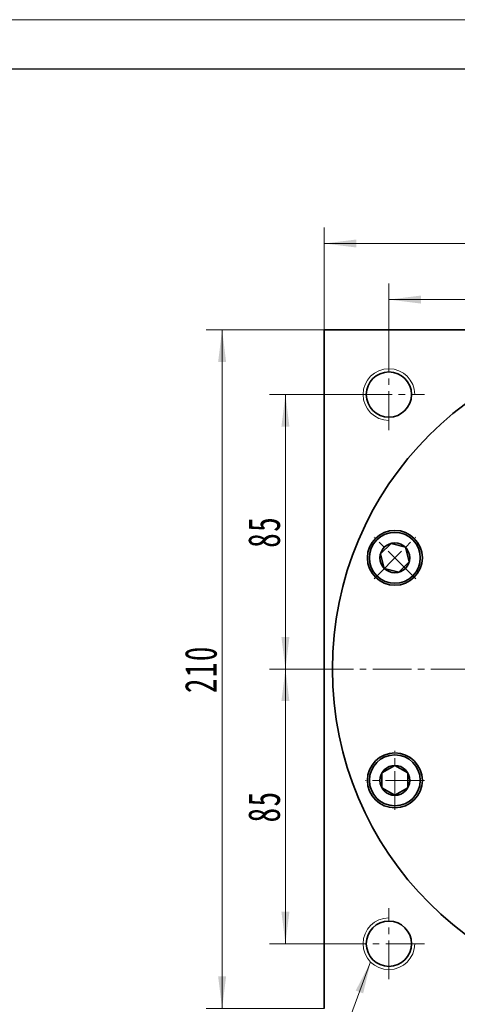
# Model space of a CAD drawing. Header units: millimetres. Extents: x 1839 to 3132, y 2356 to 3265.
# Tile 5 of 7: x 2496 to 2631, y 2960 to 3265. Entities that reach past the tile are written whole.
import ezdxf

# ---------------------------------------------------------------- set-up
doc = ezdxf.new("R2010")
doc.units = ezdxf.units.MM
doc.set_wipeout_variables(frame=1)
doc.linetypes.add('点画线', pattern=[18, 12, -2, 2, -2])
doc.layers.get('0').update_dxf_attribs({"lineweight": 35})
for name, color, linetype, lineweight in [('中心线层', 1, '点画线', 18), ('图框_外框线', 7, 'Continuous', 18), ('尺寸线层', 3, 'Continuous', 18), ('粗实线层', 7, 'Continuous', 35)]:
    doc.layers.add(name, color=color, linetype=linetype, lineweight=lineweight)
doc.styles.add('标准', font='txt', dxfattribs={"width": 0.667})
doc.dimstyles.new('a4-1-1.5', dxfattribs={"dimtxt": 4.5, "dimasz": 4.5, "dimexe": 2.25, "dimexo": 0, "dimgap": 0.75, "dimtad": 1, "dimdec": 3, "dimdsep": 46, "dimtxsty": '标准', "dimblk": '_CAXARROW', "dimcen": 0, "dimdle": 9, "dimazin": 2, "dimtfac": 0.707107, "dimtdec": 3, "dimtix": 1, "dimtmove": 2, "dimatfit": 3, "dimfxl": 0, "dimfrac": 2, "dimtolj": 1, "dimarcsym": 0})

# ---------------------------------------------------------------- blocks, each defined once
blk = doc.blocks.new('*X19')
at = {"layer": '尺寸线层', "linetype": 'Continuous'}
blk.add_hatch(color=0, dxfattribs=at).paths.add_polyline_path([(36.94, 58.02), (34.64, 48.31), (32.32, 49.17)], flags=0)
at = {"layer": '尺寸线层', "color": 0, "linetype": 'Continuous'}
blk.add_line((36.94, 58.02), (15.29, 0), dxfattribs=at)
at = {"layer": '尺寸线层', "color": 0}
for p, q in [((0, 22.2), (-28.12, 22.2)), ((0, 0), (0, 22.2)), ((0, 0), (-28.12, 0)), ((15.29, 0), (0, 0))]:
    blk.add_line(p, q, dxfattribs=at)
at = {"layer": '尺寸线层', "color": 0, "insert": (-4.95, 1.98), "char_height": 9.9, "width": 46.3445, "attachment_point": 9, "line_spacing_factor": 1.15057, "style": '标准'}
blk.add_mtext('\\T1.1;4-M16\\P5个面', dxfattribs=at)
blk = doc.blocks.new('*X20')
at = {"layer": '尺寸线层', "linetype": 'Continuous'}
for points in [[(2589.96, 3195.96), (2599.86, 3197.2), (2599.86, 3194.73)], [(2799.96, 3195.96), (2790.06, 3197.2), (2790.06, 3194.73)]]:
    blk.add_hatch(color=0, dxfattribs=at).paths.add_polyline_path(points, flags=0)
at = {"layer": '尺寸线层', "color": 0, "linetype": 'Continuous'}
for p, q in [((2589.96, 3169.21), (2589.96, 3200.91)), ((2799.96, 3169.21), (2799.96, 3200.91)), ((2589.96, 3195.96), (2799.96, 3195.96))]:
    blk.add_line(p, q, dxfattribs=at)
at = {"layer": '尺寸线层', "color": 0, "insert": (2694.96, 3202.51), "char_height": 9.9, "width": 26.7416, "attachment_point": 5, "line_spacing_factor": 1.15057, "style": '标准'}
blk.add_mtext('\\T1.1;210', dxfattribs=at)
blk = doc.blocks.new('_CAXARROW')
blk.add_hatch(color=0).paths.add_polyline_path([(0, 0), (-1, 0.125), (-1, -0.125)], flags=0)
blk = doc.blocks.new('*X21')
at = {"layer": '尺寸线层', "linetype": 'Continuous'}
for points in [[(2558.34, 3169.21), (2557.11, 3159.31), (2559.58, 3159.31)], [(2558.34, 2959.21), (2557.11, 2969.11), (2559.58, 2969.11)]]:
    blk.add_hatch(color=0, dxfattribs=at).paths.add_polyline_path(points, flags=0)
at = {"layer": '尺寸线层', "color": 0, "linetype": 'Continuous'}
for p, q in [((2589.96, 3169.21), (2553.39, 3169.21)), ((2558.34, 2959.21), (2558.34, 3169.21)), ((2589.96, 2959.21), (2553.39, 2959.21))]:
    blk.add_line(p, q, dxfattribs=at)
at = {"layer": '尺寸线层', "color": 0, "insert": (2551.8, 3064.21), "char_height": 9.9, "width": 26.7416, "attachment_point": 5, "rotation": 90, "line_spacing_factor": 1.15057, "style": '标准'}
blk.add_mtext('\\T1.1;210', dxfattribs=at)
blk = doc.blocks.new('*X22')
at = {"layer": '尺寸线层', "linetype": 'Continuous'}
for points in [[(2609.96, 3178.6), (2619.86, 3179.84), (2619.86, 3177.36)], [(2694.96, 3178.6), (2685.06, 3179.84), (2685.06, 3177.36)]]:
    blk.add_hatch(color=0, dxfattribs=at).paths.add_polyline_path(points, flags=0)
at = {"layer": '尺寸线层', "color": 0, "linetype": 'Continuous'}
for p, q in [((2609.96, 3160.21), (2609.96, 3183.55)), ((2694.96, 3177.32), (2694.96, 3183.55)), ((2609.96, 3178.6), (2694.96, 3178.6))]:
    blk.add_line(p, q, dxfattribs=at)
at = {"layer": '尺寸线层', "color": 0, "insert": (2652.46, 3185.15), "char_height": 9.9, "width": 19.8, "attachment_point": 5, "line_spacing_factor": 1.15057, "style": '标准'}
blk.add_mtext('\\T1.1;85', dxfattribs=at)
blk = doc.blocks.new('*X24')
at = {"layer": '尺寸线层', "linetype": 'Continuous'}
for points in [[(2577.94, 3149.21), (2576.7, 3139.31), (2579.17, 3139.31)], [(2577.94, 3064.21), (2576.7, 3074.11), (2579.17, 3074.11)]]:
    blk.add_hatch(color=0, dxfattribs=at).paths.add_polyline_path(points, flags=0)
at = {"layer": '尺寸线层', "color": 0, "linetype": 'Continuous'}
for p, q in [((2598.96, 3149.21), (2572.99, 3149.21)), ((2577.94, 3064.21), (2577.94, 3149.21)), ((2586.96, 3064.21), (2572.99, 3064.21))]:
    blk.add_line(p, q, dxfattribs=at)
at = {"layer": '尺寸线层', "color": 0, "insert": (2571.39, 3106.71), "char_height": 9.9, "width": 19.8, "attachment_point": 5, "rotation": 90, "line_spacing_factor": 1.15057, "style": '标准'}
blk.add_mtext('\\T1.1;85', dxfattribs=at)
blk = doc.blocks.new('*X25')
at = {"layer": '尺寸线层', "linetype": 'Continuous'}
for points in [[(2577.94, 3064.21), (2579.17, 3054.31), (2576.7, 3054.31)], [(2577.94, 2979.21), (2579.17, 2989.11), (2576.7, 2989.11)]]:
    blk.add_hatch(color=0, dxfattribs=at).paths.add_polyline_path(points, flags=0)
at = {"layer": '尺寸线层', "color": 0, "linetype": 'Continuous'}
for p, q in [((2586.96, 3064.21), (2572.99, 3064.21)), ((2577.94, 3064.21), (2577.94, 2979.21)), ((2598.96, 2979.21), (2572.99, 2979.21))]:
    blk.add_line(p, q, dxfattribs=at)
at = {"layer": '尺寸线层', "color": 0, "insert": (2571.39, 3021.71), "char_height": 9.9, "width": 19.8, "attachment_point": 5, "rotation": 90, "line_spacing_factor": 1.15057, "style": '标准'}
blk.add_mtext('\\T1.1;85', dxfattribs=at)
blk = doc.blocks.new('*X30')
at = {"layer": '中心线层', "linetype": '点画线', "lineweight": 18}
for p, q in [((0, -9.12), (0, 9.12)), ((-9.12, 0), (9.12, 0))]:
    blk.add_line(p, q, dxfattribs=at)
at = {"layer": '粗实线层'}
for p, q in [((-4.62, 0), (-2.31, 4)), ((-2.31, 4), (2.31, 4)), ((4.62, 0), (2.31, 4)), ((4.62, 0), (2.31, 4)), ((-4.62, 0), (-2.31, -4)), ((4.62, 0), (2.31, -4)), ((-2.31, -4), (2.31, -4))]:
    blk.add_line(p, q, dxfattribs=at)
blk.add_circle((0, 0), 4.62, dxfattribs=at)
for start, end in [(0, 180), (180, 360)]:
    blk.add_arc((0, 0), 7.87, start, end, dxfattribs=at)

msp = doc.modelspace()

# ---------------------------------------------------------------- linework, layer by layer
at = {"layer": '中心线层'}
for p, q in [((2609.9647, 3138.2124), (2609.9647, 3160.2124)), ((2598.9647, 3149.2124), (2620.9647, 3149.2124)), ((2586.9647, 3064.2124), (2802.9647, 3064.2124)), ((2609.9647, 2968.2124), (2609.9647, 2990.2124)), ((2620.9647, 2979.2124), (2598.9647, 2979.2124))]:
    msp.add_line(p, q, dxfattribs=at)
at = {"layer": '粗实线层'}
for p, q in [((2589.9647, 2959.2124), (2589.9647, 3169.2124)), ((2589.9647, 3169.2124), (2799.9647, 3169.2124))]:
    msp.add_line(p, q, dxfattribs=at)
for centre, radius in [((2694.9647, 3064.2124), 102.5), ((2609.9647, 3149.2124), 7), ((2611.8155, 3098.6539), 8.5), ((2611.8155, 3029.7709), 8.5), ((2609.9647, 2979.2124), 7)]:
    msp.add_circle(centre, radius, dxfattribs=at)
at = {"layer": '粗实线层', "lineweight": 18}
for centre, start, end in [((2609.9647, 3149.2124), 360, 270), ((2609.9647, 2979.2124), 90, 0)]:
    msp.add_arc(centre, 8, start, end, dxfattribs=at)

# ---------------------------------------------------------------- block references
at = {"layer": '尺寸线层'}
msp.add_blockref('*X19', (2567.3662, 2915.5394), dxfattribs=at)

# ---------------------------------------------------------------- dimensions: what is measured, and where the dimension line sits
for base, p1, p2, picture, middle in [((2799.9647, 3195.964), (2589.9647, 3169.2124), (2799.9647, 3169.2124), '*X20', (2694.9647, 3202.5104)), ((2694.9647, 3178.5986), (2609.9647, 3160.2124), (2694.9647, 3177.3211), '*X22', (2652.4647, 3185.145))]:
    dim = msp.add_linear_dim(base=base, p1=p1, p2=p2, dimstyle='a4-1-1.5', override={"dimsah": 1, "dimtfill": 1, "dimtzin": 8}, dxfattribs=at)
    dim.commit()
    dim.dimension.update_dxf_attribs({"geometry": picture, "text_midpoint": middle})
for base, p1, p2, angle, picture, middle in [((2558.3428, 3169.2124), (2589.9647, 2959.2124), (2589.9647, 3169.2124), 90, '*X21', (2551.7963, 3064.2124)), ((2577.9371, 3149.2124), (2586.9647, 3064.2124), (2598.9647, 3149.2124), 90, '*X24', (2571.3906, 3106.7124)), ((2577.9371, 2979.2124), (2586.9647, 3064.2124), (2598.9647, 2979.2124), 270, '*X25', (2571.3906, 3021.7124))]:
    dim = msp.add_linear_dim(base=base, p1=p1, p2=p2, angle=angle, dimstyle='a4-1-1.5', override={"dimsah": 1, "dimtfill": 1, "dimtzin": 8}, dxfattribs=at)
    dim.commit()
    dim.dimension.update_dxf_attribs({"geometry": picture, "text_midpoint": middle})

# ---------------------------------------------------------------- next in the draw order: wipeouts: each hides what was drawn before it
for points in [[(2617.3769, 3104.2153), (2617.3484, 3104.2437), (2617.3197, 3104.272), (2617.2909, 3104.3001), (2617.2619, 3104.328), (2617.2328, 3104.3558), (2617.2036, 3104.3834), (2617.1742, 3104.4109), (2617.1446, 3104.4383), (2617.115, 3104.4655), (2617.0852, 3104.4925), (2617.0552, 3104.5194), (2617.0251, 3104.5461), (2616.9949, 3104.5727), (2616.9646, 3104.5992), (2616.9341, 3104.6254), (2616.9034, 3104.6515), (2616.8727, 3104.6775), (2616.8418, 3104.7033), (2616.8108, 3104.7289), (2616.7796, 3104.7544), (2616.7483, 3104.7797), (2616.7169, 3104.8049), (2616.6854, 3104.8299), (2616.6537, 3104.8547), (2616.6219, 3104.8794), (2616.59, 3104.9039), (2616.558, 3104.9283), (2616.5258, 3104.9525), (2616.4935, 3104.9765), (2616.4611, 3105.0003), (2616.4611, 3105.0003), (2616.1562, 3105.2126), (2615.8416, 3105.4103), (2615.5181, 3105.5929), (2615.1862, 3105.76), (2614.8469, 3105.9113), (2614.5008, 3106.0463), (2614.1487, 3106.1649), (2613.7914, 3106.2667), (2613.4296, 3106.3515), (2613.0643, 3106.4192), (2612.6962, 3106.4695), (2612.3261, 3106.5024), (2611.9549, 3106.5177), (2611.5834, 3106.5155), (2611.2124, 3106.4958), (2610.8427, 3106.4586), (2610.4753, 3106.4039), (2610.1108, 3106.332), (2609.7501, 3106.2429), (2609.394, 3106.1369), (2609.0433, 3106.0142), (2608.6988, 3105.8751), (2608.3613, 3105.7198), (2608.0314, 3105.5488), (2607.71, 3105.3624), (2607.3978, 3105.161), (2607.0954, 3104.9451), (2606.8036, 3104.7152), (2606.523, 3104.4718), (2606.2541, 3104.2153), (2606.2541, 3104.2153), (2605.9977, 3103.9465), (2605.7542, 3103.6658), (2605.5243, 3103.374), (2605.3084, 3103.0716), (2605.107, 3102.7594), (2604.9207, 3102.438), (2604.7496, 3102.1082), (2604.5944, 3101.7706), (2604.4553, 3101.4262), (2604.3326, 3101.0755), (2604.2266, 3100.7194), (2604.1375, 3100.3587), (2604.0655, 3099.9942), (2604.0109, 3099.6267), (2603.9737, 3099.257), (2603.9539, 3098.886), (2603.9517, 3098.5145), (2603.9671, 3098.1433), (2604, 3097.7732), (2604.0503, 3097.4051), (2604.1179, 3097.0398), (2604.2027, 3096.6781), (2604.3045, 3096.3208), (2604.4231, 3095.9687), (2604.5582, 3095.6226), (2604.7094, 3095.2832), (2604.8765, 3094.9514), (2605.0591, 3094.6278), (2605.2568, 3094.3132), (2605.4691, 3094.0084), (2605.4691, 3094.0084), (2605.493, 3093.9759), (2605.517, 3093.9436), (2605.5412, 3093.9115), (2605.5655, 3093.8794), (2605.59, 3093.8475), (2605.6147, 3093.8157), (2605.6396, 3093.7841), (2605.6646, 3093.7525), (2605.6897, 3093.7211), (2605.715, 3093.6898), (2605.7405, 3093.6587), (2605.7662, 3093.6277), (2605.792, 3093.5968), (2605.8179, 3093.566), (2605.844, 3093.5354), (2605.8703, 3093.5049), (2605.8967, 3093.4745), (2605.9233, 3093.4443), (2605.95, 3093.4142), (2605.9769, 3093.3843), (2606.004, 3093.3545), (2606.0312, 3093.3248), (2606.0585, 3093.2953), (2606.086, 3093.2659), (2606.1137, 3093.2366), (2606.1415, 3093.2075), (2606.1694, 3093.1786), (2606.1975, 3093.1498), (2606.2257, 3093.1211), (2606.2541, 3093.0926), (2606.2541, 3093.0926), (2606.5528, 3092.8091), (2606.8659, 3092.5417), (2607.1926, 3092.291), (2607.5319, 3092.0578), (2607.883, 3091.8427), (2608.2449, 3091.6462), (2608.6165, 3091.4689), (2608.9969, 3091.3113), (2609.3851, 3091.1739), (2609.7799, 3091.0569), (2610.1803, 3090.9608), (2610.5851, 3090.8858), (2610.9934, 3090.832), (2611.4039, 3090.7997), (2611.8155, 3090.7889), (2612.2271, 3090.7997), (2612.6376, 3090.832), (2613.0459, 3090.8858), (2613.4507, 3090.9608), (2613.8511, 3091.0569), (2614.2459, 3091.1739), (2614.6341, 3091.3113), (2615.0145, 3091.4689), (2615.3861, 3091.6462), (2615.748, 3091.8427), (2616.0991, 3092.0578), (2616.4384, 3092.291), (2616.7651, 3092.5417), (2617.0782, 3092.8091), (2617.3769, 3093.0926), (2617.3769, 3093.0926), (2617.6603, 3093.3912), (2617.9278, 3093.7043), (2618.1784, 3094.031), (2618.4116, 3094.3704), (2618.6268, 3094.7214), (2618.8233, 3095.0833), (2619.0005, 3095.455), (2619.1581, 3095.8354), (2619.2956, 3096.2235), (2619.4125, 3096.6183), (2619.5086, 3097.0187), (2619.5837, 3097.4236), (2619.6374, 3097.8318), (2619.6697, 3098.2423), (2619.6805, 3098.6539), (2619.6697, 3099.0656), (2619.6374, 3099.4761), (2619.5837, 3099.8843), (2619.5086, 3100.2892), (2619.4125, 3100.6896), (2619.2956, 3101.0844), (2619.1581, 3101.4725), (2619.0005, 3101.8529), (2618.8233, 3102.2246), (2618.6268, 3102.5864), (2618.4116, 3102.9375), (2618.1784, 3103.2769), (2617.9278, 3103.6036), (2617.6603, 3103.9167)], [(2611.8155, 3037.6359), (2611.7753, 3037.6358), (2611.735, 3037.6355), (2611.6948, 3037.635), (2611.6545, 3037.6343), (2611.6143, 3037.6334), (2611.5741, 3037.6322), (2611.5338, 3037.6309), (2611.4936, 3037.6293), (2611.4534, 3037.6276), (2611.4132, 3037.6256), (2611.373, 3037.6235), (2611.3329, 3037.6211), (2611.2927, 3037.6185), (2611.2525, 3037.6158), (2611.2124, 3037.6128), (2611.1723, 3037.6096), (2611.1322, 3037.6062), (2611.0921, 3037.6026), (2611.052, 3037.5988), (2611.012, 3037.5948), (2610.972, 3037.5906), (2610.932, 3037.5861), (2610.892, 3037.5815), (2610.852, 3037.5767), (2610.8121, 3037.5717), (2610.7722, 3037.5664), (2610.7323, 3037.561), (2610.6925, 3037.5553), (2610.6526, 3037.5495), (2610.6129, 3037.5434), (2610.6129, 3037.5434), (2610.2471, 3037.478), (2609.8849, 3037.3953), (2609.527, 3037.2956), (2609.1742, 3037.1792), (2608.8273, 3037.0462), (2608.4871, 3036.8969), (2608.1543, 3036.7318), (2607.8296, 3036.5511), (2607.5139, 3036.3553), (2607.2077, 3036.1448), (2606.9118, 3035.9201), (2606.6269, 3035.6817), (2606.3536, 3035.43), (2606.0924, 3035.1658), (2605.844, 3034.8895), (2605.609, 3034.6018), (2605.3878, 3034.3033), (2605.1809, 3033.9947), (2604.9888, 3033.6766), (2604.812, 3033.3499), (2604.6508, 3033.0152), (2604.5056, 3032.6732), (2604.3767, 3032.3247), (2604.2644, 3031.9706), (2604.1689, 3031.6115), (2604.0905, 3031.2484), (2604.0294, 3030.8819), (2603.9856, 3030.513), (2603.9593, 3030.1424), (2603.9505, 3029.7709), (2603.9505, 3029.7709), (2603.9593, 3029.3995), (2603.9856, 3029.0289), (2604.0294, 3028.66), (2604.0905, 3028.2935), (2604.1689, 3027.9303), (2604.2644, 3027.5713), (2604.3767, 3027.2171), (2604.5056, 3026.8687), (2604.6508, 3026.5267), (2604.812, 3026.192), (2604.9888, 3025.8652), (2605.1809, 3025.5472), (2605.3878, 3025.2386), (2605.609, 3024.9401), (2605.844, 3024.6524), (2606.0924, 3024.3761), (2606.3536, 3024.1118), (2606.6269, 3023.8602), (2606.9118, 3023.6218), (2607.2077, 3023.397), (2607.5139, 3023.1865), (2607.8296, 3022.9907), (2608.1543, 3022.8101), (2608.4871, 3022.6449), (2608.8273, 3022.4957), (2609.1742, 3022.3627), (2609.527, 3022.2462), (2609.8849, 3022.1466), (2610.2471, 3022.0639), (2610.6129, 3021.9984), (2610.6129, 3021.9984), (2610.6526, 3021.9924), (2610.6925, 3021.9865), (2610.7323, 3021.9809), (2610.7722, 3021.9754), (2610.8121, 3021.9702), (2610.852, 3021.9652), (2610.892, 3021.9603), (2610.932, 3021.9557), (2610.972, 3021.9513), (2611.012, 3021.9471), (2611.052, 3021.9431), (2611.0921, 3021.9393), (2611.1322, 3021.9357), (2611.1723, 3021.9323), (2611.2124, 3021.9291), (2611.2525, 3021.9261), (2611.2927, 3021.9233), (2611.3329, 3021.9208), (2611.373, 3021.9184), (2611.4132, 3021.9162), (2611.4534, 3021.9143), (2611.4936, 3021.9125), (2611.5338, 3021.911), (2611.5741, 3021.9096), (2611.6143, 3021.9085), (2611.6545, 3021.9076), (2611.6948, 3021.9069), (2611.735, 3021.9063), (2611.7753, 3021.906), (2611.8155, 3021.9059), (2611.8155, 3021.9059), (2612.2271, 3021.9167), (2612.6376, 3021.949), (2613.0459, 3022.0028), (2613.4507, 3022.0778), (2613.8511, 3022.1739), (2614.2459, 3022.2909), (2614.6341, 3022.4283), (2615.0145, 3022.5859), (2615.3861, 3022.7632), (2615.748, 3022.9596), (2616.0991, 3023.1748), (2616.4384, 3023.408), (2616.7651, 3023.6587), (2617.0782, 3023.9261), (2617.3769, 3024.2095), (2617.6603, 3024.5082), (2617.9278, 3024.8213), (2618.1784, 3025.148), (2618.4116, 3025.4873), (2618.6268, 3025.8384), (2618.8233, 3026.2003), (2619.0005, 3026.5719), (2619.1581, 3026.9524), (2619.2956, 3027.3405), (2619.4125, 3027.7353), (2619.5086, 3028.1357), (2619.5837, 3028.5406), (2619.6374, 3028.9488), (2619.6697, 3029.3593), (2619.6805, 3029.7709), (2619.6805, 3029.7709), (2619.6697, 3030.1826), (2619.6374, 3030.593), (2619.5837, 3031.0013), (2619.5086, 3031.4062), (2619.4125, 3031.8065), (2619.2956, 3032.2013), (2619.1581, 3032.5895), (2619.0005, 3032.9699), (2618.8233, 3033.3416), (2618.6268, 3033.7034), (2618.4116, 3034.0545), (2618.1784, 3034.3939), (2617.9278, 3034.7205), (2617.6603, 3035.0336), (2617.3769, 3035.3323), (2617.0782, 3035.6158), (2616.7651, 3035.8832), (2616.4384, 3036.1338), (2616.0991, 3036.3671), (2615.748, 3036.5822), (2615.3861, 3036.7787), (2615.0145, 3036.956), (2614.6341, 3037.1135), (2614.2459, 3037.251), (2613.8511, 3037.3679), (2613.4507, 3037.4641), (2613.0459, 3037.5391), (2612.6376, 3037.5928), (2612.2271, 3037.6251)]]:
    msp.add_wipeout(points).dxf.layer = '粗实线层'

# ---------------------------------------------------------------- next in the draw order: linework, layer by layer
at = {"layer": '图框_外框线', "color": 3}
msp.add_lwpolyline([(1845.6408, 2355.6579), (3131.9118, 2355.6579), (3131.9118, 3265.2353), (1845.6408, 3265.2353)], close=True, dxfattribs=at)
at = {"layer": '图框_外框线', "color": 3, "lineweight": 25}
msp.add_lwpolyline([(1922.2046, 2370.9707), (3116.599, 2370.9707), (3116.599, 3249.9225), (1922.2046, 3249.9225)], close=True, dxfattribs=at)

# ---------------------------------------------------------------- next in the draw order: block references
at = {"layer": '粗实线层'}
for p, rotation in [((2611.8155, 3098.6539), 45.00000000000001), ((2611.8155, 3029.7709), 90)]:
    msp.add_blockref('*X30', p, dxfattribs=dict(at, rotation=rotation))

doc.saveas('drawing.dxf')
